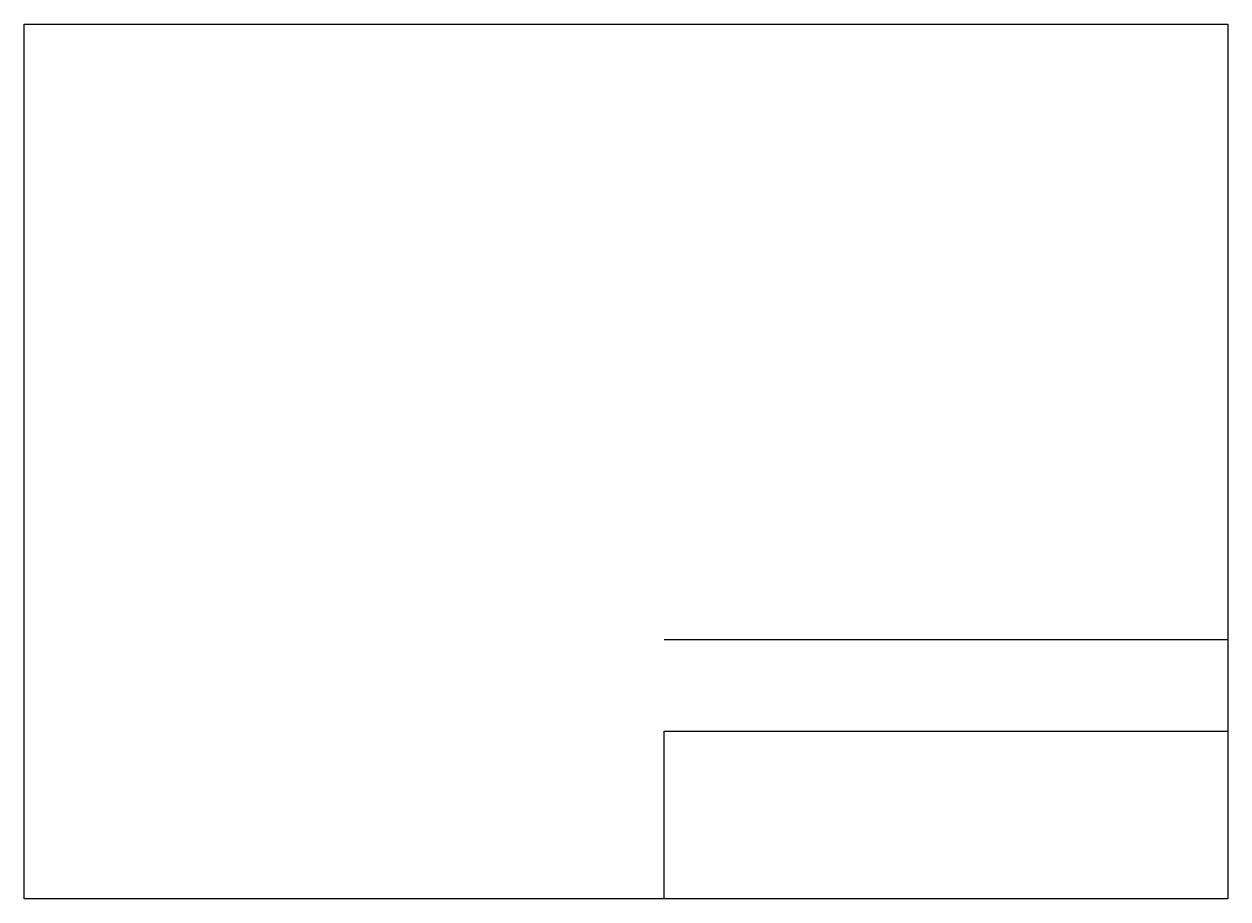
# Model space of a CAD drawing. Header units: millimetres. Extents: x 0 to 1655, y 0 to 287.
import ezdxf

# ---------------------------------------------------------------- set-up
doc = ezdxf.new("R2010")
doc.units = ezdxf.units.MM
doc.layers.add('UNPLOTTED', color=2, linetype='CONTINUOUS', plot=False)

# ---------------------------------------------------------------- blocks, each defined once
blk = doc.blocks.new('*U11')
at = {"layer": 'UNPLOTTED'}
blk.add_line((0, 85), (-185, 85), dxfattribs=at)
for points in [[(0, 0), (-395, 0), (-395, 287), (0, 287)], [(-185, 55), (0, 55), (0, 0), (-185, 0)]]:
    blk.add_lwpolyline(points, close=True, dxfattribs=at)

msp = doc.modelspace()

# ---------------------------------------------------------------- block references
at = {"layer": 'UNPLOTTED'}
msp.add_blockref('*U11', (815, 0), dxfattribs=at)

doc.saveas('drawing.dxf')
